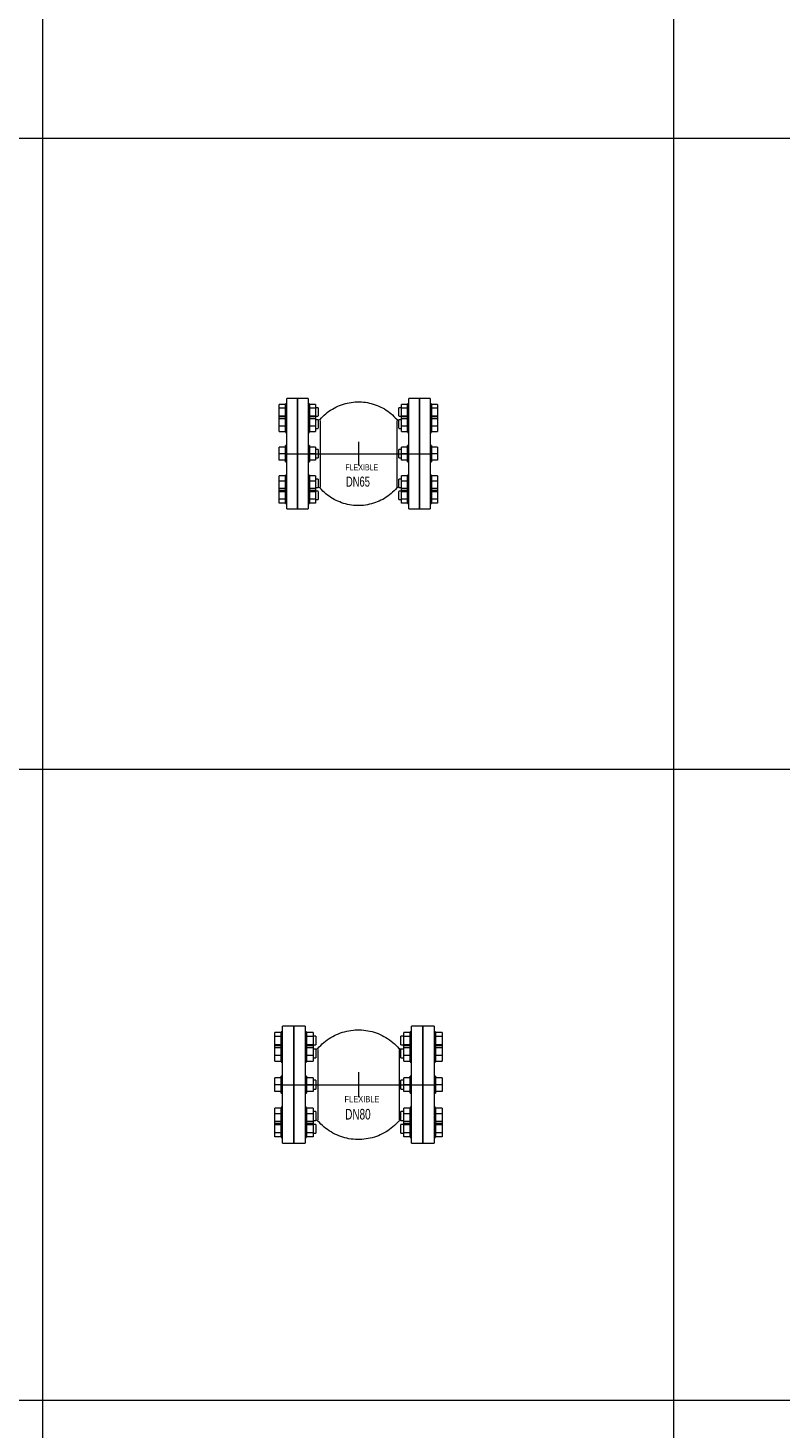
# Model space of a CAD drawing. Header units: millimetres. Extents: x 2339 to 23224, y 1509 to 18979.
# Tile 38 of 124: x 9170 to 10363, y 8165 to 10384. Entities that reach past the tile are written whole.
import ezdxf

# ---------------------------------------------------------------- set-up
doc = ezdxf.new("R2010")
doc.units = ezdxf.units.MM
doc.set_wipeout_variables(frame=1)
doc.layers.get('0').update_dxf_attribs({"lineweight": 0})
doc.styles.add('DISOCP', font='disocp.shx', dxfattribs={"width": 0.6})

# ---------------------------------------------------------------- blocks, each defined once
blk = doc.blocks.new('*U190')
blk.add_wipeout([(-84.2, -92.5), (-120.2, -92.5), (-120.2, -83.7), (-122.3, -83.7), (-122.3, -82.6), (-132.6, -82.6), (-132.6, 82.6), (-122.3, 82.6), (-122.3, 83.7), (-120.2, 83.7), (-120.2, 92.5), (-84.2, 92.5), (-84.2, 83.7), (-82.1, 83.7), (-82.1, 82.6), (-71.9, 82.6), (-71.9, 77), (-67.4, 77), (-67.4, 63), (-71.9, 63), (-71.9, 56.5), (-67.4, 56.5), (-67.4, 56.1), (-64.3, 57.3), (-56, 65.8), (-48, 72), (-39.3, 77.2), (-31.6, 80.8), (-23.6, 83.5), (-13.7, 85.8), (-1.9, 86.9), (10, 86.3), (18.3, 84.9), (28.1, 82.1), (37.5, 78.2), (47.7, 72.2), (54.4, 67.1), (58.2, 63.7), (64.1, 57.6), (67.6, 56), (67.4, 56.5), (71.9, 56.5), (71.9, 63), (67.4, 63), (67.4, 77), (71.9, 77), (71.9, 82.6), (82.1, 82.6), (82.1, 83.7), (83.2, 83.7), (84.2, 83.7), (84.2, 92.5), (120.2, 92.5), (120.2, 83.7), (122.3, 83.7), (122.3, 82.6), (132.6, 82.6), (132.6, -82.6), (122.3, -82.6), (122.3, -83.7), (120.2, -83.7), (120.2, -92.5), (84.2, -92.5), (84.2, -83.7), (82.1, -83.7), (82.1, -82.6), (71.9, -82.6), (71.9, -77), (67.4, -77), (67.4, -63), (71.9, -63), (71.9, -56.5), (67.4, -56.5), (66.7, -56.3), (64.3, -57.3), (56, -65.8), (50.7, -70), (46.6, -73), (42.2, -75.6), (37.8, -78), (31.6, -80.8), (26.8, -82.5), (20.3, -84.4), (13.7, -85.8), (5.2, -86.7), (-1.5, -86.9), (-8.3, -86.5), (-15, -85.6), (-23.2, -83.6), (-29.7, -81.5), (-37.5, -78.2), (-44.9, -74), (-51.8, -69.2), (-55.7, -66), (-60.6, -61.3), (-63, -58.8), (-64.1, -57.6), (-67.3, -56.1), (-67.3, -56.5), (-71.9, -56.5), (-71.9, -63), (-67.4, -63), (-67.4, -77), (-71.9, -77), (-71.9, -82.6), (-82.1, -82.6), (-82.1, -83.7), (-84.2, -83.7)])
for p, q in [((-132.6, 76.3), (-132.6, 82.6)), ((-122.3, 82.6), (-132.6, 82.6)), ((-132.6, 63.7), (-132.6, 76.3)), ((-122.3, 76.3), (-132.6, 76.3)), ((-120.2, 83.7), (-122.3, 83.7)), ((-122.3, 70), (-122.3, 83.3)), ((-102.2, 92.5), (-120.2, 92.5)), ((-120.2, 0), (-120.2, 92.5)), ((-102.2, 92.5), (-102.2, 0)), ((-84.2, 92.5), (-102.2, 92.5)), ((-102.2, 0), (-102.2, 92.5)), ((-84.2, 92.5), (-84.2, 0)), ((-82.1, 83.7), (-84.2, 83.7)), ((-82.1, 83.3), (-82.1, 70)), ((-71.9, 82.6), (-82.1, 82.6)), ((-71.9, 76.3), (-82.1, 76.3)), ((-71.9, 82.6), (-71.9, 76.3)), ((-67.4, 77), (-71.9, 77)), ((-71.9, 76.3), (-71.9, 63.7)), ((-67.4, 76.8), (-67.4, 70)), ((71.9, 77), (67.4, 77)), ((67.4, 70), (67.4, 76.8)), ((71.9, 76.3), (71.9, 82.6)), ((82.1, 82.6), (71.9, 82.6)), ((71.9, 63.7), (71.9, 76.3)), ((82.1, 76.3), (71.9, 76.3)), ((84.2, 83.7), (82.1, 83.7)), ((82.1, 70), (82.1, 83.3)), ((102.2, 92.5), (84.2, 92.5)), ((84.2, 0), (84.2, 92.5)), ((120.2, 92.5), (102.2, 92.5)), ((102.2, 0), (102.2, 92.5)), ((102.2, 92.5), (102.2, 0)), ((120.2, 92.5), (120.2, 0)), ((122.3, 83.7), (120.2, 83.7)), ((122.3, 83.3), (122.3, 70)), ((132.6, 82.6), (122.3, 82.6)), ((132.6, 76.3), (122.3, 76.3)), ((132.6, 82.6), (132.6, 76.3)), ((132.6, 76.3), (132.6, 63.7)), ((-132.6, 61.7), (-132.6, 63.7)), ((-132.6, 63.7), (-122.3, 63.7)), ((-132.6, 58.4), (-132.6, 61.7)), ((-122.3, 61.7), (-132.6, 61.7)), ((-132.6, 46.2), (-132.6, 58.4)), ((-122.3, 58.4), (-132.6, 58.4)), ((-122.3, 63.1), (-122.3, 70)), ((-120.2, 63.2), (-122.3, 63.2)), ((-122.3, 39.8), (-122.3, 62.8)), ((-82.1, 63.2), (-84.2, 63.2)), ((-82.1, 70), (-82.1, 63.1)), ((-82.1, 63.7), (-71.9, 63.7)), ((-82.1, 62.8), (-82.1, 39.8)), ((-71.9, 61.7), (-82.1, 61.7)), ((-71.9, 58.4), (-82.1, 58.4)), ((-71.9, 63.7), (-71.9, 61.7)), ((-71.9, 63), (-67.4, 63)), ((-71.9, 61.7), (-71.9, 58.4)), ((-71.9, 58.4), (-71.9, 46.2)), ((-67.4, 56.5), (-71.9, 56.5)), ((-67.4, 56.5), (-71.9, 56.5)), ((-67.4, 70), (-67.4, 63.2)), ((-67.4, 56.3), (-67.4, 44.5)), ((-67.4, 56.3), (-67.4, 56.3)), ((-64.3, 57.3), (-66.7, 56.3)), ((-64.3, 55.9), (-64.3, 0)), ((66.7, 56.3), (64.3, 57.3)), ((64.3, 55.9), (64.3, 0)), ((67.4, 63.2), (67.4, 70)), ((67.4, 63), (71.9, 63)), ((71.9, 56.5), (67.4, 56.5)), ((71.9, 56.5), (67.4, 56.5)), ((67.4, 44.5), (67.4, 56.3)), ((67.4, 56.3), (67.4, 56.3)), ((71.9, 61.7), (71.9, 63.7)), ((71.9, 63.7), (82.1, 63.7)), ((71.9, 58.4), (71.9, 61.7)), ((82.1, 61.7), (71.9, 61.7)), ((71.9, 46.2), (71.9, 58.4)), ((82.1, 58.4), (71.9, 58.4)), ((82.1, 63.1), (82.1, 70)), ((84.2, 63.2), (82.1, 63.2)), ((82.1, 39.8), (82.1, 62.8)), ((122.3, 63.2), (120.2, 63.2)), ((122.3, 70), (122.3, 63.1)), ((122.3, 63.7), (132.6, 63.7)), ((122.3, 62.8), (122.3, 39.8)), ((132.6, 61.7), (122.3, 61.7)), ((132.6, 58.4), (122.3, 58.4)), ((132.6, 63.7), (132.6, 61.7)), ((132.6, 61.7), (132.6, 58.4)), ((132.6, 58.4), (132.6, 46.2)), ((-132.6, 37.3), (-132.6, 46.2)), ((-122.3, 46.2), (-132.6, 46.2)), ((-132.6, 37.3), (-122.3, 37.3)), ((-122.3, 36.2), (-122.3, 39.8)), ((-122.3, 35.8), (-120.2, 35.8)), ((-84.2, 35.8), (-82.1, 35.8)), ((-71.9, 46.2), (-82.1, 46.2)), ((-82.1, 39.8), (-82.1, 36.2)), ((-82.1, 37.3), (-71.9, 37.3)), ((-71.9, 46.2), (-71.9, 37.3)), ((-71.9, 42.5), (-67.4, 42.5)), ((-67.4, 44.5), (-67.4, 42.7)), ((67.4, 42.7), (67.4, 44.5)), ((67.4, 42.5), (71.9, 42.5)), ((71.9, 37.3), (71.9, 46.2)), ((82.1, 46.2), (71.9, 46.2)), ((71.9, 37.3), (82.1, 37.3)), ((82.1, 36.2), (82.1, 39.8)), ((82.1, 35.8), (84.2, 35.8)), ((120.2, 35.8), (122.3, 35.8)), ((132.6, 46.2), (122.3, 46.2)), ((122.3, 39.8), (122.3, 36.2)), ((122.3, 37.3), (132.6, 37.3)), ((132.6, 46.2), (132.6, 37.3)), ((-132.6, 0), (-132.6, 10.9)), ((-122.3, 10.9), (-132.6, 10.9)), ((-132.6, -10.9), (-132.6, 0)), ((-122.3, 0), (-132.6, 0)), ((-120.2, 13.7), (-122.3, 13.7)), ((-122.3, 13.7), (-122.3, 13.3)), ((-122.3, -13.7), (-122.3, 13.7)), ((-120.2, 0), (120.2, 0)), ((-82.1, 13.7), (-84.2, 13.7)), ((-82.1, 13.7), (-82.1, -13.7)), ((-82.1, 13.3), (-82.1, 13.7)), ((-71.9, 10.9), (-82.1, 10.9)), ((-71.9, 0), (-82.1, 0)), ((-71.9, 10.9), (-71.9, 0)), ((-67.4, 7), (-71.9, 7)), ((-71.9, 0), (-71.9, -10.9)), ((-67.4, 7), (-67.4, -7)), ((-67.4, 6.8), (-67.4, 7)), ((-64.3, 0), (-64.3, -55.9)), ((0, 19.8), (0, -19.8)), ((64.3, 0), (64.3, -55.9)), ((71.9, 7), (67.4, 7)), ((67.4, 7), (67.4, 6.8)), ((67.4, -7), (67.4, 7)), ((71.9, 0), (71.9, 10.9)), ((82.1, 10.9), (71.9, 10.9)), ((71.9, -10.9), (71.9, 0)), ((82.1, 0), (71.9, 0)), ((84.2, 13.7), (82.1, 13.7)), ((82.1, 13.7), (82.1, 13.3)), ((82.1, -13.7), (82.1, 13.7)), ((122.3, 13.7), (120.2, 13.7)), ((122.3, 13.7), (122.3, -13.7)), ((122.3, 13.3), (122.3, 13.7)), ((132.6, 10.9), (122.3, 10.9)), ((132.6, 0), (122.3, 0)), ((132.6, 10.9), (132.6, 0)), ((132.6, 0), (132.6, -10.9)), ((-122.3, -10.9), (-132.6, -10.9)), ((-122.3, -13.3), (-122.3, -13.7)), ((-122.3, -13.7), (-120.2, -13.7)), ((-120.2, -92.5), (-120.2, 0)), ((-102.2, 0), (-102.2, -92.5)), ((-102.2, -92.5), (-102.2, 0)), ((-84.2, 0), (-84.2, -92.5)), ((-84.2, -13.7), (-82.1, -13.7)), ((-71.9, -10.9), (-82.1, -10.9)), ((-82.1, -13.7), (-82.1, -13.3)), ((-71.9, -7), (-67.4, -7)), ((-67.4, -7), (-67.4, -6.8)), ((67.4, -6.8), (67.4, -7)), ((67.4, -7), (71.9, -7)), ((82.1, -10.9), (71.9, -10.9)), ((82.1, -13.3), (82.1, -13.7)), ((82.1, -13.7), (84.2, -13.7)), ((84.2, -92.5), (84.2, 0)), ((102.2, -92.5), (102.2, 0)), ((102.2, 0), (102.2, -92.5)), ((120.2, 0), (120.2, -92.5)), ((120.2, -13.7), (122.3, -13.7)), ((132.6, -10.9), (122.3, -10.9)), ((122.3, -13.7), (122.3, -13.3)), ((-132.6, -46.2), (-132.6, -37.3)), ((-122.3, -37.3), (-132.6, -37.3)), ((-132.6, -58.4), (-132.6, -46.2)), ((-122.3, -46.2), (-132.6, -46.2)), ((-120.2, -35.8), (-122.3, -35.8)), ((-122.3, -39.8), (-122.3, -36.2)), ((-122.3, -62.8), (-122.3, -39.8)), ((-82.1, -35.8), (-84.2, -35.8)), ((-82.1, -36.2), (-82.1, -39.8)), ((-71.9, -37.3), (-82.1, -37.3)), ((-82.1, -39.8), (-82.1, -62.8)), ((-71.9, -46.2), (-82.1, -46.2)), ((-71.9, -37.3), (-71.9, -46.2)), ((-67.4, -42.5), (-71.9, -42.5)), ((-71.9, -46.2), (-71.9, -58.4)), ((-67.4, -42.7), (-67.4, -44.5)), ((-67.4, -44.5), (-67.4, -56.3)), ((71.9, -42.5), (67.4, -42.5)), ((67.4, -44.5), (67.4, -42.7)), ((67.4, -56.3), (67.4, -44.5)), ((71.9, -46.2), (71.9, -37.3)), ((82.1, -37.3), (71.9, -37.3)), ((71.9, -58.4), (71.9, -46.2)), ((82.1, -46.2), (71.9, -46.2)), ((84.2, -35.8), (82.1, -35.8)), ((82.1, -39.8), (82.1, -36.2)), ((82.1, -62.8), (82.1, -39.8)), ((122.3, -35.8), (120.2, -35.8)), ((122.3, -36.2), (122.3, -39.8)), ((132.6, -37.3), (122.3, -37.3)), ((122.3, -39.8), (122.3, -62.8)), ((132.6, -46.2), (122.3, -46.2)), ((132.6, -37.3), (132.6, -46.2)), ((132.6, -46.2), (132.6, -58.4)), ((-132.6, -61.7), (-132.6, -58.4)), ((-122.3, -58.4), (-132.6, -58.4)), ((-122.3, -61.7), (-132.6, -61.7)), ((-132.6, -63.7), (-132.6, -61.7)), ((-132.6, -76.3), (-132.6, -63.7)), ((-122.3, -63.7), (-132.6, -63.7)), ((-122.3, -70), (-122.3, -63.1)), ((-122.3, -63.2), (-120.2, -63.2)), ((-122.3, -83.3), (-122.3, -70)), ((-84.2, -63.2), (-82.1, -63.2)), ((-71.9, -58.4), (-82.1, -58.4)), ((-71.9, -61.7), (-82.1, -61.7)), ((-82.1, -63.1), (-82.1, -70)), ((-71.9, -63.7), (-82.1, -63.7)), ((-82.1, -70), (-82.1, -83.3)), ((-71.9, -56.5), (-67.4, -56.5)), ((-71.9, -56.5), (-67.4, -56.5)), ((-71.9, -58.4), (-71.9, -61.7)), ((-71.9, -61.7), (-71.9, -63.7)), ((-67.4, -63), (-71.9, -63)), ((-71.9, -63.7), (-71.9, -76.3)), ((-67.4, -56.3), (-67.4, -56.3)), ((-67.4, -63.2), (-67.4, -70)), ((-67.4, -70), (-67.4, -76.8)), ((-66.7, -56.3), (-64.3, -57.3)), ((64.3, -57.3), (66.7, -56.3)), ((67.4, -56.3), (67.4, -56.3)), ((67.4, -56.5), (71.9, -56.5)), ((67.4, -56.5), (71.9, -56.5)), ((71.9, -63), (67.4, -63)), ((67.4, -70), (67.4, -63.2)), ((67.4, -76.8), (67.4, -70)), ((71.9, -61.7), (71.9, -58.4)), ((82.1, -58.4), (71.9, -58.4)), ((82.1, -61.7), (71.9, -61.7)), ((71.9, -63.7), (71.9, -61.7)), ((71.9, -76.3), (71.9, -63.7)), ((82.1, -63.7), (71.9, -63.7)), ((82.1, -70), (82.1, -63.1)), ((82.1, -63.2), (84.2, -63.2)), ((82.1, -83.3), (82.1, -70)), ((120.2, -63.2), (122.3, -63.2)), ((132.6, -58.4), (122.3, -58.4)), ((132.6, -61.7), (122.3, -61.7)), ((122.3, -63.1), (122.3, -70)), ((132.6, -63.7), (122.3, -63.7)), ((122.3, -70), (122.3, -83.3)), ((132.6, -58.4), (132.6, -61.7)), ((132.6, -61.7), (132.6, -63.7)), ((132.6, -63.7), (132.6, -76.3)), ((-132.6, -82.6), (-132.6, -76.3)), ((-122.3, -76.3), (-132.6, -76.3)), ((-122.3, -82.6), (-132.6, -82.6)), ((-122.3, -83.7), (-120.2, -83.7)), ((-120.2, -92.5), (-102.2, -92.5)), ((-102.2, -92.5), (-84.2, -92.5)), ((-84.2, -83.7), (-82.1, -83.7)), ((-71.9, -76.3), (-82.1, -76.3)), ((-71.9, -82.6), (-82.1, -82.6)), ((-71.9, -76.3), (-71.9, -82.6)), ((-71.9, -77), (-67.4, -77)), ((67.4, -77), (71.9, -77)), ((71.9, -82.6), (71.9, -76.3)), ((82.1, -76.3), (71.9, -76.3)), ((82.1, -82.6), (71.9, -82.6)), ((82.1, -83.7), (84.2, -83.7)), ((84.2, -92.5), (102.2, -92.5)), ((102.2, -92.5), (120.2, -92.5)), ((120.2, -83.7), (122.3, -83.7)), ((132.6, -76.3), (122.3, -76.3)), ((132.6, -82.6), (122.3, -82.6)), ((132.6, -76.3), (132.6, -82.6))]:
    blk.add_line(p, q)
at = {"flags": 128}
for points in [[(-64.3, 57.3), (-62.1, 59.9), (-59.7, 62.3), (-57.2, 64.6), (-54.7, 66.9), (-52.1, 69), (-49.4, 71), (-46.6, 73), (-43.7, 74.8), (-40.8, 76.5), (-37.8, 78), (-34.7, 79.5), (-31.6, 80.8), (-28.4, 82), (-25.2, 83.1), (-21.9, 84), (-18.6, 84.8), (-15.3, 85.5), (-12, 86), (-8.6, 86.5), (-5.2, 86.7), (-1.9, 86.9), (1.5, 86.9), (4.9, 86.8), (8.3, 86.5), (11.7, 86.1), (15, 85.6), (18.3, 84.9), (21.6, 84.1), (24.9, 83.2), (28.1, 82.1), (31.3, 80.9), (34.4, 79.6), (37.5, 78.2), (40.5, 76.6), (43.4, 74.9), (46.3, 73.1), (49.1, 71.2), (51.8, 69.2), (54.4, 67.1), (57, 64.9), (59.5, 62.5), (61.8, 60.1), (64.1, 57.6), (64.3, 57.3)], [(-67.5, 56), (-67.1, 56.2), (-66.7, 56.3)], [(66.7, 56.3), (67.1, 56.2), (67.6, 56)], [(-66.7, -56.3), (-67.1, -56.2), (-67.6, -56)], [(64.3, -57.3), (62.1, -59.9), (59.7, -62.3), (57.2, -64.6), (54.7, -66.9), (52.1, -69), (49.4, -71), (46.6, -73), (43.7, -74.8), (40.8, -76.5), (37.8, -78), (34.7, -79.5), (31.6, -80.8), (28.4, -82), (25.2, -83.1), (21.9, -84), (18.6, -84.8), (15.3, -85.5), (12, -86), (8.6, -86.5), (5.2, -86.7), (1.9, -86.9), (-1.5, -86.9), (-4.9, -86.8), (-8.3, -86.5), (-11.7, -86.1), (-15, -85.6), (-18.3, -84.9), (-21.6, -84.1), (-24.9, -83.2), (-28.1, -82.1), (-31.3, -80.9), (-34.4, -79.6), (-37.5, -78.2), (-40.5, -76.6), (-43.4, -74.9), (-46.3, -73.1), (-49.1, -71.2), (-51.8, -69.2), (-54.4, -67.1), (-57, -64.9), (-59.5, -62.5), (-61.8, -60.1), (-64.1, -57.6), (-64.3, -57.3)], [(67.5, -56), (67.1, -56.2), (66.7, -56.3)]]:
    blk.add_lwpolyline(points, dxfattribs=at)
at = {"style": 'DISOCP', "width": 0.7}
for s, height, p in [('FLEXIBLE', 10.11, (-22, -27.8)), ('DN65', 16.84, (-21, -55.2))]:
    blk.add_text(s, height=height, dxfattribs=at).set_placement(p)
blk = doc.blocks.new('*U202')
blk.add_wipeout([(-84.2, -92.5), (-120.2, -92.5), (-120.2, -83.7), (-122.3, -83.7), (-122.3, -82.6), (-132.6, -82.6), (-132.6, 82.6), (-122.3, 82.6), (-122.3, 83.7), (-120.2, 83.7), (-120.2, 92.5), (-84.2, 92.5), (-84.2, 83.7), (-82.1, 83.7), (-82.1, 82.6), (-71.9, 82.6), (-71.9, 77), (-67.4, 77), (-67.4, 63), (-71.9, 63), (-71.9, 56.5), (-67.4, 56.5), (-67.4, 56.1), (-64.3, 57.3), (-56, 65.8), (-48, 72), (-39.3, 77.2), (-31.6, 80.8), (-23.6, 83.5), (-13.7, 85.8), (-1.9, 86.9), (10, 86.3), (18.3, 84.9), (28.1, 82.1), (37.5, 78.2), (47.7, 72.2), (54.4, 67.1), (58.2, 63.7), (64.1, 57.6), (67.6, 56), (67.4, 56.5), (71.9, 56.5), (71.9, 63), (67.4, 63), (67.4, 77), (71.9, 77), (71.9, 82.6), (82.1, 82.6), (82.1, 83.7), (83.2, 83.7), (84.2, 83.7), (84.2, 92.5), (120.2, 92.5), (120.2, 83.7), (122.3, 83.7), (122.3, 82.6), (132.6, 82.6), (132.6, -82.6), (122.3, -82.6), (122.3, -83.7), (120.2, -83.7), (120.2, -92.5), (84.2, -92.5), (84.2, -83.7), (82.1, -83.7), (82.1, -82.6), (71.9, -82.6), (71.9, -77), (67.4, -77), (67.4, -63), (71.9, -63), (71.9, -56.5), (67.4, -56.5), (66.7, -56.3), (64.3, -57.3), (56, -65.8), (50.7, -70), (46.6, -73), (42.2, -75.6), (37.8, -78), (31.6, -80.8), (26.8, -82.5), (20.3, -84.4), (13.7, -85.8), (5.2, -86.7), (-1.5, -86.9), (-8.3, -86.5), (-15, -85.6), (-23.2, -83.6), (-29.7, -81.5), (-37.5, -78.2), (-44.9, -74), (-51.8, -69.2), (-55.7, -66), (-60.6, -61.3), (-63, -58.8), (-64.1, -57.6), (-67.3, -56.1), (-67.3, -56.5), (-71.9, -56.5), (-71.9, -63), (-67.4, -63), (-67.4, -77), (-71.9, -77), (-71.9, -82.6), (-82.1, -82.6), (-82.1, -83.7), (-84.2, -83.7)])
for p, q in [((-102.2, 92.5), (-120.2, 92.5)), ((-120.2, 0), (-120.2, 92.5)), ((-102.2, 92.5), (-102.2, 0)), ((-84.2, 92.5), (-102.2, 92.5)), ((-102.2, 0), (-102.2, 92.5)), ((-84.2, 92.5), (-84.2, 0)), ((102.2, 92.5), (84.2, 92.5)), ((84.2, 0), (84.2, 92.5)), ((120.2, 92.5), (102.2, 92.5)), ((102.2, 0), (102.2, 92.5)), ((102.2, 92.5), (102.2, 0)), ((120.2, 92.5), (120.2, 0)), ((-132.6, 76.3), (-132.6, 82.6)), ((-122.3, 82.6), (-132.6, 82.6)), ((-132.6, 63.7), (-132.6, 76.3)), ((-122.3, 76.3), (-132.6, 76.3)), ((-120.2, 83.7), (-122.3, 83.7)), ((-122.3, 70), (-122.3, 83.3)), ((-122.3, 63.1), (-122.3, 70)), ((-82.1, 83.7), (-84.2, 83.7)), ((-82.1, 83.3), (-82.1, 70)), ((-71.9, 82.6), (-82.1, 82.6)), ((-71.9, 76.3), (-82.1, 76.3)), ((-82.1, 70), (-82.1, 63.1)), ((-71.9, 82.6), (-71.9, 76.3)), ((-67.4, 77), (-71.9, 77)), ((-71.9, 76.3), (-71.9, 63.7)), ((-67.4, 76.8), (-67.4, 70)), ((-67.4, 70), (-67.4, 63.2)), ((71.9, 77), (67.4, 77)), ((67.4, 70), (67.4, 76.8)), ((67.4, 63.2), (67.4, 70)), ((71.9, 76.3), (71.9, 82.6)), ((82.1, 82.6), (71.9, 82.6)), ((71.9, 63.7), (71.9, 76.3)), ((82.1, 76.3), (71.9, 76.3)), ((84.2, 83.7), (82.1, 83.7)), ((82.1, 70), (82.1, 83.3)), ((82.1, 63.1), (82.1, 70)), ((122.3, 83.7), (120.2, 83.7)), ((122.3, 83.3), (122.3, 70)), ((132.6, 82.6), (122.3, 82.6)), ((132.6, 76.3), (122.3, 76.3)), ((122.3, 70), (122.3, 63.1)), ((132.6, 82.6), (132.6, 76.3)), ((132.6, 76.3), (132.6, 63.7)), ((-132.6, 61.7), (-132.6, 63.7)), ((-132.6, 63.7), (-122.3, 63.7)), ((-132.6, 58.4), (-132.6, 61.7)), ((-122.3, 61.7), (-132.6, 61.7)), ((-132.6, 46.2), (-132.6, 58.4)), ((-122.3, 58.4), (-132.6, 58.4)), ((-132.6, 37.3), (-132.6, 46.2)), ((-122.3, 46.2), (-132.6, 46.2)), ((-120.2, 63.2), (-122.3, 63.2)), ((-122.3, 39.8), (-122.3, 62.8)), ((-82.1, 63.2), (-84.2, 63.2)), ((-82.1, 63.7), (-71.9, 63.7)), ((-82.1, 62.8), (-82.1, 39.8)), ((-71.9, 61.7), (-82.1, 61.7)), ((-71.9, 58.4), (-82.1, 58.4)), ((-71.9, 46.2), (-82.1, 46.2)), ((-71.9, 63.7), (-71.9, 61.7)), ((-71.9, 63), (-67.4, 63)), ((-71.9, 61.7), (-71.9, 58.4)), ((-71.9, 58.4), (-71.9, 46.2)), ((-67.4, 56.5), (-71.9, 56.5)), ((-67.4, 56.5), (-71.9, 56.5)), ((-71.9, 46.2), (-71.9, 37.3)), ((-67.4, 56.3), (-67.4, 44.5)), ((-67.4, 56.3), (-67.4, 56.3)), ((-67.4, 44.5), (-67.4, 42.7)), ((-64.3, 57.3), (-66.7, 56.3)), ((-64.3, 55.9), (-64.3, 0)), ((66.7, 56.3), (64.3, 57.3)), ((64.3, 55.9), (64.3, 0)), ((67.4, 63), (71.9, 63)), ((71.9, 56.5), (67.4, 56.5)), ((71.9, 56.5), (67.4, 56.5)), ((67.4, 44.5), (67.4, 56.3)), ((67.4, 56.3), (67.4, 56.3)), ((67.4, 42.7), (67.4, 44.5)), ((71.9, 61.7), (71.9, 63.7)), ((71.9, 63.7), (82.1, 63.7)), ((71.9, 58.4), (71.9, 61.7)), ((82.1, 61.7), (71.9, 61.7)), ((71.9, 46.2), (71.9, 58.4)), ((82.1, 58.4), (71.9, 58.4)), ((71.9, 37.3), (71.9, 46.2)), ((82.1, 46.2), (71.9, 46.2)), ((84.2, 63.2), (82.1, 63.2)), ((82.1, 39.8), (82.1, 62.8)), ((122.3, 63.2), (120.2, 63.2)), ((122.3, 63.7), (132.6, 63.7)), ((122.3, 62.8), (122.3, 39.8)), ((132.6, 61.7), (122.3, 61.7)), ((132.6, 58.4), (122.3, 58.4)), ((132.6, 46.2), (122.3, 46.2)), ((132.6, 63.7), (132.6, 61.7)), ((132.6, 61.7), (132.6, 58.4)), ((132.6, 58.4), (132.6, 46.2)), ((132.6, 46.2), (132.6, 37.3)), ((-132.6, 37.3), (-122.3, 37.3)), ((-122.3, 36.2), (-122.3, 39.8)), ((-122.3, 35.8), (-120.2, 35.8)), ((-84.2, 35.8), (-82.1, 35.8)), ((-82.1, 39.8), (-82.1, 36.2)), ((-82.1, 37.3), (-71.9, 37.3)), ((-71.9, 42.5), (-67.4, 42.5)), ((67.4, 42.5), (71.9, 42.5)), ((71.9, 37.3), (82.1, 37.3)), ((82.1, 36.2), (82.1, 39.8)), ((82.1, 35.8), (84.2, 35.8)), ((120.2, 35.8), (122.3, 35.8)), ((122.3, 39.8), (122.3, 36.2)), ((122.3, 37.3), (132.6, 37.3)), ((-132.6, 0), (-132.6, 10.9)), ((-122.3, 10.9), (-132.6, 10.9)), ((-132.6, -10.9), (-132.6, 0)), ((-122.3, 0), (-132.6, 0)), ((-120.2, 13.7), (-122.3, 13.7)), ((-122.3, 13.7), (-122.3, 13.3)), ((-122.3, -13.7), (-122.3, 13.7)), ((-120.2, 0), (120.2, 0)), ((-82.1, 13.7), (-84.2, 13.7)), ((-82.1, 13.7), (-82.1, -13.7)), ((-82.1, 13.3), (-82.1, 13.7)), ((-71.9, 10.9), (-82.1, 10.9)), ((-71.9, 0), (-82.1, 0)), ((-71.9, 10.9), (-71.9, 0)), ((-67.4, 7), (-71.9, 7)), ((-71.9, 0), (-71.9, -10.9)), ((-67.4, 7), (-67.4, -7)), ((-67.4, 6.8), (-67.4, 7)), ((-64.3, 0), (-64.3, -55.9)), ((0, 19.8), (0, -19.8)), ((64.3, 0), (64.3, -55.9)), ((71.9, 7), (67.4, 7)), ((67.4, 7), (67.4, 6.8)), ((67.4, -7), (67.4, 7)), ((71.9, 0), (71.9, 10.9)), ((82.1, 10.9), (71.9, 10.9)), ((71.9, -10.9), (71.9, 0)), ((82.1, 0), (71.9, 0)), ((84.2, 13.7), (82.1, 13.7)), ((82.1, 13.7), (82.1, 13.3)), ((82.1, -13.7), (82.1, 13.7)), ((122.3, 13.7), (120.2, 13.7)), ((122.3, 13.7), (122.3, -13.7)), ((122.3, 13.3), (122.3, 13.7)), ((132.6, 10.9), (122.3, 10.9)), ((132.6, 0), (122.3, 0)), ((132.6, 10.9), (132.6, 0)), ((132.6, 0), (132.6, -10.9)), ((-122.3, -10.9), (-132.6, -10.9)), ((-122.3, -13.3), (-122.3, -13.7)), ((-122.3, -13.7), (-120.2, -13.7)), ((-120.2, -92.5), (-120.2, 0)), ((-102.2, 0), (-102.2, -92.5)), ((-102.2, -92.5), (-102.2, 0)), ((-84.2, 0), (-84.2, -92.5)), ((-84.2, -13.7), (-82.1, -13.7)), ((-71.9, -10.9), (-82.1, -10.9)), ((-82.1, -13.7), (-82.1, -13.3)), ((-71.9, -7), (-67.4, -7)), ((-67.4, -7), (-67.4, -6.8)), ((67.4, -6.8), (67.4, -7)), ((67.4, -7), (71.9, -7)), ((82.1, -10.9), (71.9, -10.9)), ((82.1, -13.3), (82.1, -13.7)), ((82.1, -13.7), (84.2, -13.7)), ((84.2, -92.5), (84.2, 0)), ((102.2, -92.5), (102.2, 0)), ((102.2, 0), (102.2, -92.5)), ((120.2, 0), (120.2, -92.5)), ((120.2, -13.7), (122.3, -13.7)), ((132.6, -10.9), (122.3, -10.9)), ((122.3, -13.7), (122.3, -13.3)), ((-132.6, -46.2), (-132.6, -37.3)), ((-122.3, -37.3), (-132.6, -37.3)), ((-120.2, -35.8), (-122.3, -35.8)), ((-122.3, -39.8), (-122.3, -36.2)), ((-122.3, -62.8), (-122.3, -39.8)), ((-82.1, -35.8), (-84.2, -35.8)), ((-82.1, -36.2), (-82.1, -39.8)), ((-71.9, -37.3), (-82.1, -37.3)), ((-82.1, -39.8), (-82.1, -62.8)), ((-71.9, -37.3), (-71.9, -46.2)), ((-67.4, -42.5), (-71.9, -42.5)), ((-67.4, -42.7), (-67.4, -44.5)), ((71.9, -42.5), (67.4, -42.5)), ((67.4, -44.5), (67.4, -42.7)), ((71.9, -46.2), (71.9, -37.3)), ((82.1, -37.3), (71.9, -37.3)), ((84.2, -35.8), (82.1, -35.8)), ((82.1, -39.8), (82.1, -36.2)), ((82.1, -62.8), (82.1, -39.8)), ((122.3, -35.8), (120.2, -35.8)), ((122.3, -36.2), (122.3, -39.8)), ((132.6, -37.3), (122.3, -37.3)), ((122.3, -39.8), (122.3, -62.8)), ((132.6, -37.3), (132.6, -46.2)), ((-132.6, -58.4), (-132.6, -46.2)), ((-122.3, -46.2), (-132.6, -46.2)), ((-132.6, -61.7), (-132.6, -58.4)), ((-122.3, -58.4), (-132.6, -58.4)), ((-122.3, -61.7), (-132.6, -61.7)), ((-132.6, -63.7), (-132.6, -61.7)), ((-132.6, -76.3), (-132.6, -63.7)), ((-122.3, -63.7), (-132.6, -63.7)), ((-122.3, -70), (-122.3, -63.1)), ((-122.3, -63.2), (-120.2, -63.2)), ((-84.2, -63.2), (-82.1, -63.2)), ((-71.9, -46.2), (-82.1, -46.2)), ((-71.9, -58.4), (-82.1, -58.4)), ((-71.9, -61.7), (-82.1, -61.7)), ((-82.1, -63.1), (-82.1, -70)), ((-71.9, -63.7), (-82.1, -63.7)), ((-71.9, -46.2), (-71.9, -58.4)), ((-71.9, -56.5), (-67.4, -56.5)), ((-71.9, -56.5), (-67.4, -56.5)), ((-71.9, -58.4), (-71.9, -61.7)), ((-71.9, -61.7), (-71.9, -63.7)), ((-67.4, -63), (-71.9, -63)), ((-71.9, -63.7), (-71.9, -76.3)), ((-67.4, -44.5), (-67.4, -56.3)), ((-67.4, -56.3), (-67.4, -56.3)), ((-67.4, -63.2), (-67.4, -70)), ((-66.7, -56.3), (-64.3, -57.3)), ((64.3, -57.3), (66.7, -56.3)), ((67.4, -56.3), (67.4, -44.5)), ((67.4, -56.3), (67.4, -56.3)), ((67.4, -56.5), (71.9, -56.5)), ((67.4, -56.5), (71.9, -56.5)), ((71.9, -63), (67.4, -63)), ((67.4, -70), (67.4, -63.2)), ((71.9, -58.4), (71.9, -46.2)), ((82.1, -46.2), (71.9, -46.2)), ((71.9, -61.7), (71.9, -58.4)), ((82.1, -58.4), (71.9, -58.4)), ((82.1, -61.7), (71.9, -61.7)), ((71.9, -63.7), (71.9, -61.7)), ((71.9, -76.3), (71.9, -63.7)), ((82.1, -63.7), (71.9, -63.7)), ((82.1, -70), (82.1, -63.1)), ((82.1, -63.2), (84.2, -63.2)), ((120.2, -63.2), (122.3, -63.2)), ((132.6, -46.2), (122.3, -46.2)), ((132.6, -58.4), (122.3, -58.4)), ((132.6, -61.7), (122.3, -61.7)), ((122.3, -63.1), (122.3, -70)), ((132.6, -63.7), (122.3, -63.7)), ((132.6, -46.2), (132.6, -58.4)), ((132.6, -58.4), (132.6, -61.7)), ((132.6, -61.7), (132.6, -63.7)), ((132.6, -63.7), (132.6, -76.3)), ((-132.6, -82.6), (-132.6, -76.3)), ((-122.3, -76.3), (-132.6, -76.3)), ((-122.3, -82.6), (-132.6, -82.6)), ((-122.3, -83.3), (-122.3, -70)), ((-122.3, -83.7), (-120.2, -83.7)), ((-84.2, -83.7), (-82.1, -83.7)), ((-82.1, -70), (-82.1, -83.3)), ((-71.9, -76.3), (-82.1, -76.3)), ((-71.9, -82.6), (-82.1, -82.6)), ((-71.9, -76.3), (-71.9, -82.6)), ((-71.9, -77), (-67.4, -77)), ((-67.4, -70), (-67.4, -76.8)), ((67.4, -76.8), (67.4, -70)), ((67.4, -77), (71.9, -77)), ((71.9, -82.6), (71.9, -76.3)), ((82.1, -76.3), (71.9, -76.3)), ((82.1, -82.6), (71.9, -82.6)), ((82.1, -83.3), (82.1, -70)), ((82.1, -83.7), (84.2, -83.7)), ((120.2, -83.7), (122.3, -83.7)), ((122.3, -70), (122.3, -83.3)), ((132.6, -76.3), (122.3, -76.3)), ((132.6, -82.6), (122.3, -82.6)), ((132.6, -76.3), (132.6, -82.6)), ((-120.2, -92.5), (-102.2, -92.5)), ((-102.2, -92.5), (-84.2, -92.5)), ((84.2, -92.5), (102.2, -92.5)), ((102.2, -92.5), (120.2, -92.5))]:
    blk.add_line(p, q)
at = {"flags": 128}
for points in [[(-64.3, 57.3), (-62.1, 59.9), (-59.7, 62.3), (-57.2, 64.6), (-54.7, 66.9), (-52.1, 69), (-49.4, 71), (-46.6, 73), (-43.7, 74.8), (-40.8, 76.5), (-37.8, 78), (-34.7, 79.5), (-31.6, 80.8), (-28.4, 82), (-25.2, 83.1), (-21.9, 84), (-18.6, 84.8), (-15.3, 85.5), (-12, 86), (-8.6, 86.5), (-5.2, 86.7), (-1.9, 86.9), (1.5, 86.9), (4.9, 86.8), (8.3, 86.5), (11.7, 86.1), (15, 85.6), (18.3, 84.9), (21.6, 84.1), (24.9, 83.2), (28.1, 82.1), (31.3, 80.9), (34.4, 79.6), (37.5, 78.2), (40.5, 76.6), (43.4, 74.9), (46.3, 73.1), (49.1, 71.2), (51.8, 69.2), (54.4, 67.1), (57, 64.9), (59.5, 62.5), (61.8, 60.1), (64.1, 57.6), (64.3, 57.3)], [(-67.5, 56), (-67.1, 56.2), (-66.7, 56.3)], [(66.7, 56.3), (67.1, 56.2), (67.6, 56)], [(-66.7, -56.3), (-67.1, -56.2), (-67.6, -56)], [(64.3, -57.3), (62.1, -59.9), (59.7, -62.3), (57.2, -64.6), (54.7, -66.9), (52.1, -69), (49.4, -71), (46.6, -73), (43.7, -74.8), (40.8, -76.5), (37.8, -78), (34.7, -79.5), (31.6, -80.8), (28.4, -82), (25.2, -83.1), (21.9, -84), (18.6, -84.8), (15.3, -85.5), (12, -86), (8.6, -86.5), (5.2, -86.7), (1.9, -86.9), (-1.5, -86.9), (-4.9, -86.8), (-8.3, -86.5), (-11.7, -86.1), (-15, -85.6), (-18.3, -84.9), (-21.6, -84.1), (-24.9, -83.2), (-28.1, -82.1), (-31.3, -80.9), (-34.4, -79.6), (-37.5, -78.2), (-40.5, -76.6), (-43.4, -74.9), (-46.3, -73.1), (-49.1, -71.2), (-51.8, -69.2), (-54.4, -67.1), (-57, -64.9), (-59.5, -62.5), (-61.8, -60.1), (-64.1, -57.6), (-64.3, -57.3)], [(67.5, -56), (67.1, -56.2), (66.7, -56.3)]]:
    blk.add_lwpolyline(points, dxfattribs=at)
at = {"style": 'DISOCP', "width": 0.7}
for s, height, p in [('FLEXIBLE', 10.11, (-22, -27.8)), ('DN80', 16.84, (-21, -55.2))]:
    blk.add_text(s, height=height, dxfattribs=at).set_placement(p)

msp = doc.modelspace()

# ---------------------------------------------------------------- linework, layer by layer
for p, q in [((9193.1, 1508.9), (9193.1, 16868.4)), ((10193.1, 1508.9), (10193.1, 16868.4)), ((2339.1, 10208.9), (19193.1, 10208.9)), ((2339.1, 9208.9), (19193.1, 9208.9)), ((2339.1, 8208.9), (19193.1, 8208.9))]:
    msp.add_line(p, q)

# ---------------------------------------------------------------- block references
at = {"xscale": 0.9459459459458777, "yscale": 0.9459459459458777, "zscale": 0.9459459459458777}
msp.add_blockref('*U190', (9693.1, 9708.9), dxfattribs=at)
msp.add_blockref('*U202', (9693.1, 8708.9))

doc.saveas('drawing.dxf')
